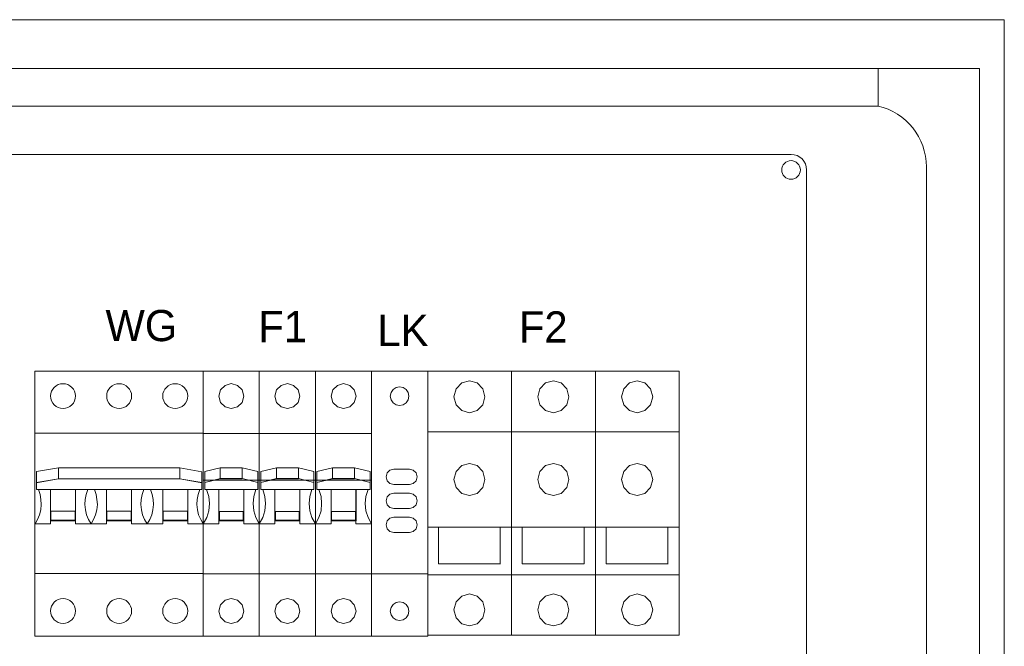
# Model space of a CAD drawing. Header units: millimetres. Extents: x 730 to 10409, y 1134 to 11940.
# Tile 12 of 49: x 2389 to 2642, y 6402 to 6563. Entities that reach past the tile are written whole.
import ezdxf

# ---------------------------------------------------------------- set-up
doc = ezdxf.new("R2010")
doc.units = ezdxf.units.MM
doc.layers.add('30', color=7, linetype='Continuous')
doc.layers.add('45', color=7, linetype='Continuous')
doc.layers.add('AKCESORIA', color=7, linetype='Continuous', lineweight=5)
doc.layers.add('kontur OBUDOWY', color=7, linetype='Continuous', lineweight=5)

msp = doc.modelspace()

# ---------------------------------------------------------------- linework, layer by layer
at = {"layer": '30', "color": 7, "lineweight": 15}
for p, q in [((2392.76, 6425.45), (2392.76, 6453.77)), ((2392.76, 6453.77), (2392.76, 6453.77)), ((2493.6, 6425.45), (2493.6, 6453.77))]:
    msp.add_line(p, q, dxfattribs=at)
at = {"layer": '45', "color": 7, "lineweight": 15}
for p, q in [((2435.96, 6404.59), (2435.96, 6472.59)), ((2493.6, 6472.59), (2493.6, 6404.59)), ((2493.6, 6472.59), (2493.6, 6404.59)), ((2392.76, 6456.64), (2435.96, 6456.64)), ((2394, 6456.64), (2394, 6456.64))]:
    msp.add_line(p, q, dxfattribs=at)
for points in [[(2392.76, 6472.59), (2435.96, 6472.59), (2435.96, 6404.59), (2392.76, 6404.59), (2392.76, 6472.59)], [(2392.76, 6472.59), (2392.76, 6472.59), (2392.76, 6404.59), (2392.76, 6404.59), (2392.76, 6472.59)], [(2435.96, 6472.59), (2450.36, 6472.59), (2450.36, 6404.59), (2435.96, 6404.59), (2435.96, 6472.59)], [(2450.36, 6472.59), (2464.76, 6472.59), (2464.76, 6404.59), (2450.36, 6404.59), (2450.36, 6472.59)], [(2464.76, 6472.59), (2479.16, 6472.59), (2479.16, 6404.59), (2464.76, 6404.59), (2464.76, 6472.59)], [(2479.17, 6404.59), (2493.58, 6404.59), (2493.58, 6472.59), (2479.17, 6472.59), (2479.17, 6404.59)], [(2435.96, 6456.61), (2450.36, 6456.61), (2450.36, 6444.61), (2435.96, 6444.61), (2435.96, 6456.61)], [(2450.36, 6456.61), (2464.76, 6456.61), (2464.76, 6444.61), (2450.36, 6444.61), (2450.36, 6456.61)], [(2464.76, 6456.61), (2479.16, 6456.61), (2479.16, 6444.61), (2464.76, 6444.61), (2464.76, 6456.61)], [(2398.78, 6447.78), (2393.19, 6446.83), (2393.19, 6443.93), (2398.78, 6444.97), (2398.78, 6447.78)], [(2398.78, 6447.78), (2429.94, 6447.78), (2429.94, 6444.97), (2398.78, 6444.97), (2398.78, 6447.78)], [(2429.93, 6447.78), (2429.93, 6444.97), (2435.57, 6444.02), (2435.57, 6446.75), (2429.93, 6447.78)], [(2440.34, 6447.81), (2436.34, 6446.86), (2436.34, 6444.04), (2440.34, 6444.99), (2440.34, 6447.81)], [(2440.33, 6447.81), (2445.98, 6447.81), (2445.98, 6444.99), (2440.33, 6444.99), (2440.33, 6447.81)], [(2445.98, 6447.81), (2445.98, 6445.03), (2449.98, 6443.98), (2449.98, 6446.86), (2445.98, 6447.81)], [(2454.74, 6447.81), (2450.74, 6446.86), (2450.74, 6444.04), (2454.74, 6444.99), (2454.74, 6447.81)], [(2454.74, 6447.81), (2460.38, 6447.81), (2460.38, 6444.99), (2454.74, 6444.99), (2454.74, 6447.81)], [(2460.38, 6447.81), (2460.38, 6445.03), (2464.38, 6443.98), (2464.38, 6446.86), (2460.38, 6447.81)], [(2469.14, 6447.81), (2465.14, 6446.86), (2465.14, 6444.04), (2469.14, 6444.99), (2469.14, 6447.81)], [(2469.14, 6447.81), (2474.79, 6447.81), (2474.79, 6444.99), (2469.14, 6444.99), (2469.14, 6447.81)], [(2474.78, 6447.81), (2474.78, 6445.03), (2478.78, 6443.98), (2478.78, 6446.86), (2474.78, 6447.81)], [(2429.94, 6444.97), (2398.78, 6444.97), (2393.19, 6444.02), (2393.19, 6442.2), (2435.57, 6442.2), (2435.57, 6443.89), (2429.94, 6444.97)], [(2445.98, 6445), (2440.37, 6445), (2436.34, 6444.05), (2436.34, 6442.18), (2449.98, 6442.18), (2449.98, 6443.98), (2445.98, 6445)], [(2460.38, 6445), (2454.77, 6445), (2450.74, 6444.05), (2450.74, 6442.18), (2464.38, 6442.18), (2464.38, 6443.98), (2460.38, 6445)], [(2474.78, 6445), (2469.17, 6445), (2465.14, 6444.05), (2465.14, 6442.18), (2478.78, 6442.18), (2478.78, 6443.98), (2474.78, 6445)], [(2396.74, 6442.2), (2403.16, 6442.2), (2403.16, 6434.19), (2396.74, 6434.19), (2396.74, 6442.2)], [(2411.17, 6442.2), (2417.59, 6442.2), (2417.59, 6434.19), (2411.17, 6434.19), (2411.17, 6442.2)], [(2425.56, 6442.2), (2431.97, 6442.2), (2431.97, 6434.19), (2425.56, 6434.19), (2425.56, 6442.2)], [(2439.95, 6442.21), (2446.36, 6442.21), (2446.36, 6434.2), (2439.95, 6434.2), (2439.95, 6442.21)], [(2454.36, 6442.21), (2460.76, 6442.21), (2460.76, 6434.2), (2454.36, 6434.2), (2454.36, 6442.21)], [(2468.76, 6442.21), (2475.17, 6442.21), (2475.17, 6434.2), (2468.76, 6434.2), (2468.76, 6442.21)], [(2396.87, 6436.62), (2403.07, 6436.62), (2403.07, 6434.32), (2396.87, 6434.32), (2396.87, 6436.62)], [(2411.26, 6436.62), (2417.46, 6436.62), (2417.46, 6434.32), (2411.26, 6434.32), (2411.26, 6436.62)], [(2425.69, 6436.62), (2431.89, 6436.62), (2431.89, 6434.32), (2425.69, 6434.32), (2425.69, 6436.62)], [(2440.11, 6436.61), (2446.2, 6436.61), (2446.2, 6434.36), (2440.11, 6434.36), (2440.11, 6436.61)], [(2454.51, 6436.61), (2460.61, 6436.61), (2460.61, 6434.36), (2454.51, 6434.36), (2454.51, 6436.61)], [(2468.92, 6436.61), (2475.01, 6436.61), (2475.01, 6434.36), (2468.92, 6434.36), (2468.92, 6436.61)]]:
    msp.add_lwpolyline(points, close=True, dxfattribs=at)
for points in [[(2392.76, 6472.59), (2435.96, 6472.59), (2435.96, 6404.59), (2392.76, 6404.59), (2392.76, 6472.59)], [(2435.96, 6472.59), (2450.36, 6472.59), (2450.36, 6404.59), (2435.96, 6404.59), (2435.96, 6472.59)], [(2450.36, 6472.59), (2464.76, 6472.59), (2464.76, 6404.59), (2450.36, 6404.59), (2450.36, 6472.59)], [(2464.76, 6472.59), (2479.16, 6472.59), (2479.16, 6404.59), (2464.76, 6404.59), (2464.76, 6472.59)], [(2479.17, 6404.59), (2493.58, 6404.59), (2493.58, 6472.59), (2479.17, 6472.59), (2479.17, 6404.59)], [(2493.6, 6472.59), (2515.11, 6472.59), (2515.11, 6404.85), (2493.6, 6404.85), (2493.6, 6472.59)], [(2515.11, 6472.59), (2536.63, 6472.59), (2536.63, 6404.85), (2515.11, 6404.85), (2515.11, 6472.59)], [(2536.63, 6472.59), (2558.14, 6472.59), (2558.14, 6404.85), (2536.63, 6404.85), (2536.63, 6472.59)], [(2403.2, 6466.22), (2403.12, 6466.82), (2402.94, 6467.42), (2402.64, 6467.97), (2402.26, 6468.44), (2401.75, 6468.87), (2401.23, 6469.17), (2400.63, 6469.34), (2399.99, 6469.38), (2399.35, 6469.34), (2398.75, 6469.17), (2398.2, 6468.87), (2397.73, 6468.44), (2397.34, 6467.97), (2397.04, 6467.42), (2396.87, 6466.82), (2396.79, 6466.22), (2396.87, 6465.58), (2397.04, 6464.98), (2397.34, 6464.42), (2397.73, 6463.95), (2398.2, 6463.53), (2398.75, 6463.23), (2399.35, 6463.06), (2399.99, 6463.01), (2400.63, 6463.06), (2401.23, 6463.23), (2401.75, 6463.53), (2402.26, 6463.95), (2402.64, 6464.42), (2402.94, 6464.98), (2403.12, 6465.58), (2403.2, 6466.22)], [(2417.57, 6466.22), (2417.53, 6466.82), (2417.31, 6467.42), (2417.01, 6467.97), (2416.63, 6468.44), (2416.16, 6468.87), (2415.6, 6469.17), (2415, 6469.34), (2414.36, 6469.38), (2413.76, 6469.34), (2413.16, 6469.17), (2412.61, 6468.87), (2412.09, 6468.44), (2411.71, 6467.97), (2411.41, 6467.42), (2411.24, 6466.82), (2411.19, 6466.22), (2411.24, 6465.58), (2411.41, 6464.98), (2411.71, 6464.42), (2412.09, 6463.95), (2412.61, 6463.53), (2413.16, 6463.23), (2413.76, 6463.06), (2414.36, 6463.01), (2415, 6463.06), (2415.6, 6463.23), (2416.16, 6463.53), (2416.63, 6463.95), (2417.01, 6464.42), (2417.31, 6464.98), (2417.53, 6465.58), (2417.57, 6466.22)], [(2431.98, 6466.22), (2431.9, 6466.82), (2431.72, 6467.42), (2431.42, 6467.97), (2431.04, 6468.44), (2430.53, 6468.87), (2429.97, 6469.17), (2429.37, 6469.34), (2428.77, 6469.38), (2428.13, 6469.34), (2427.53, 6469.17), (2426.98, 6468.87), (2426.5, 6468.44), (2426.12, 6467.97), (2425.82, 6467.42), (2425.61, 6466.82), (2425.56, 6466.22), (2425.61, 6465.58), (2425.82, 6464.98), (2426.12, 6464.42), (2426.5, 6463.95), (2426.98, 6463.53), (2427.53, 6463.23), (2428.13, 6463.06), (2428.77, 6463.01), (2429.37, 6463.06), (2429.97, 6463.23), (2430.53, 6463.53), (2431.04, 6463.95), (2431.42, 6464.42), (2431.72, 6464.98), (2431.9, 6465.58), (2431.98, 6466.22)], [(2446.36, 6466.2), (2445.92, 6467.78), (2444.74, 6468.95), (2443.16, 6469.39), (2441.57, 6468.95), (2440.4, 6467.78), (2439.95, 6466.2), (2440.4, 6464.58), (2441.57, 6463.41), (2443.16, 6463), (2444.74, 6463.41), (2445.92, 6464.58), (2446.36, 6466.2)], [(2460.76, 6466.2), (2460.32, 6467.78), (2459.15, 6468.95), (2457.56, 6469.39), (2455.97, 6468.95), (2454.8, 6467.78), (2454.36, 6466.2), (2454.8, 6464.58), (2455.97, 6463.41), (2457.56, 6463), (2459.15, 6463.41), (2460.32, 6464.58), (2460.76, 6466.2)], [(2475.17, 6466.2), (2474.72, 6467.78), (2473.55, 6468.95), (2471.96, 6469.39), (2470.38, 6468.95), (2469.2, 6467.78), (2468.76, 6466.2), (2469.2, 6464.58), (2470.38, 6463.41), (2471.96, 6463), (2473.55, 6463.41), (2474.72, 6464.58), (2475.17, 6466.2)], [(2488.76, 6466.17), (2488.58, 6465.24), (2488.06, 6464.47), (2487.29, 6463.95), (2486.37, 6463.77), (2485.45, 6463.95), (2484.67, 6464.47), (2484.15, 6465.24), (2483.97, 6466.17), (2484.15, 6467.08), (2484.67, 6467.86), (2485.45, 6468.38), (2486.37, 6468.56), (2487.29, 6468.38), (2488.06, 6467.86), (2488.58, 6467.08), (2488.76, 6466.17)], [(2500.3, 6466.01), (2500.85, 6468.06), (2502.29, 6469.57), (2504.3, 6470.12), (2506.27, 6469.57), (2507.73, 6468.06), (2508.27, 6466.01), (2507.73, 6463.96), (2506.27, 6462.46), (2504.3, 6461.91), (2502.29, 6462.46), (2500.85, 6463.96), (2500.3, 6466.01)], [(2521.82, 6466.01), (2522.36, 6468.06), (2523.81, 6469.57), (2525.81, 6470.12), (2527.78, 6469.57), (2529.24, 6468.06), (2529.79, 6466.01), (2529.24, 6463.96), (2527.78, 6462.46), (2525.81, 6461.91), (2523.81, 6462.46), (2522.36, 6463.96), (2521.82, 6466.01)], [(2543.33, 6466.01), (2543.88, 6468.06), (2545.32, 6469.57), (2547.33, 6470.12), (2549.3, 6469.57), (2550.76, 6468.06), (2551.3, 6466.01), (2550.76, 6463.96), (2549.3, 6462.46), (2547.33, 6461.91), (2545.32, 6462.46), (2543.88, 6463.96), (2543.33, 6466.01)], [(2435.96, 6456.61), (2450.36, 6456.61), (2450.36, 6444.61), (2435.96, 6444.61), (2435.96, 6456.61)], [(2450.36, 6456.61), (2464.76, 6456.61), (2464.76, 6444.61), (2450.36, 6444.61), (2450.36, 6456.61)], [(2464.76, 6456.61), (2479.16, 6456.61), (2479.16, 6444.61), (2464.76, 6444.61), (2464.76, 6456.61)], [(2493.58, 6457.05), (2515, 6457.05)], [(2515.09, 6457.05), (2536.52, 6457.05)], [(2536.61, 6457.05), (2558.03, 6457.05)], [(2500.3, 6444.78), (2500.85, 6446.84), (2502.29, 6448.34), (2504.3, 6448.87), (2506.27, 6448.34), (2507.73, 6446.84), (2508.27, 6444.78), (2507.73, 6442.72), (2506.27, 6441.22), (2504.3, 6440.68), (2502.29, 6441.22), (2500.85, 6442.72), (2500.3, 6444.78)], [(2521.82, 6444.78), (2522.36, 6446.84), (2523.81, 6448.34), (2525.81, 6448.87), (2527.78, 6448.34), (2529.24, 6446.84), (2529.79, 6444.78), (2529.24, 6442.72), (2527.78, 6441.22), (2525.81, 6440.68), (2523.81, 6441.22), (2522.36, 6442.72), (2521.82, 6444.78)], [(2543.33, 6444.78), (2543.88, 6446.84), (2545.32, 6448.34), (2547.33, 6448.87), (2549.3, 6448.34), (2550.76, 6446.84), (2551.3, 6444.78), (2550.76, 6442.72), (2549.3, 6441.22), (2547.33, 6440.68), (2545.32, 6441.22), (2543.88, 6442.72), (2543.33, 6444.78)], [(2398.78, 6447.78), (2393.19, 6446.83), (2393.19, 6443.93), (2398.78, 6444.97), (2398.78, 6447.78)], [(2398.78, 6447.78), (2429.94, 6447.78), (2429.94, 6444.97), (2398.78, 6444.97), (2398.78, 6447.78)], [(2429.93, 6447.78), (2429.93, 6444.97), (2435.57, 6444.02), (2435.57, 6446.75), (2429.93, 6447.78)], [(2440.34, 6447.81), (2436.34, 6446.86), (2436.34, 6444.04), (2440.34, 6444.99), (2440.34, 6447.81)], [(2440.33, 6447.81), (2445.98, 6447.81), (2445.98, 6444.99), (2440.33, 6444.99), (2440.33, 6447.81)], [(2445.98, 6447.81), (2445.98, 6445.03), (2449.98, 6443.98), (2449.98, 6446.86), (2445.98, 6447.81)], [(2454.74, 6447.81), (2450.74, 6446.86), (2450.74, 6444.04), (2454.74, 6444.99), (2454.74, 6447.81)], [(2454.74, 6447.81), (2460.38, 6447.81), (2460.38, 6444.99), (2454.74, 6444.99), (2454.74, 6447.81)], [(2460.38, 6447.81), (2460.38, 6445.03), (2464.38, 6443.98), (2464.38, 6446.86), (2460.38, 6447.81)], [(2469.14, 6447.81), (2465.14, 6446.86), (2465.14, 6444.04), (2469.14, 6444.99), (2469.14, 6447.81)], [(2469.14, 6447.81), (2474.79, 6447.81), (2474.79, 6444.99), (2469.14, 6444.99), (2469.14, 6447.81)], [(2474.78, 6447.81), (2474.78, 6445.03), (2478.78, 6443.98), (2478.78, 6446.86), (2474.78, 6447.81)], [(2484.86, 6443.48), (2483.87, 6443.75), (2483.13, 6444.48), (2482.87, 6445.48), (2483.13, 6446.48), (2483.87, 6447.22), (2484.86, 6447.48)], [(2488.86, 6447.48), (2484.86, 6447.48)], [(2488.86, 6447.48), (2489.86, 6447.22), (2490.6, 6446.48), (2490.86, 6445.48), (2490.6, 6444.48), (2489.86, 6443.75), (2488.86, 6443.48)], [(2429.94, 6444.97), (2398.78, 6444.97), (2393.19, 6444.02), (2393.19, 6442.2), (2435.57, 6442.2), (2435.57, 6443.89), (2429.94, 6444.97)], [(2445.98, 6445), (2440.37, 6445), (2436.34, 6444.05), (2436.34, 6442.18), (2449.98, 6442.18), (2449.98, 6443.98), (2445.98, 6445)], [(2460.38, 6445), (2454.77, 6445), (2450.74, 6444.05), (2450.74, 6442.18), (2464.38, 6442.18), (2464.38, 6443.98), (2460.38, 6445)], [(2474.78, 6445), (2469.17, 6445), (2465.14, 6444.05), (2465.14, 6442.18), (2478.78, 6442.18), (2478.78, 6443.98), (2474.78, 6445)], [(2488.86, 6443.49), (2484.86, 6443.49)], [(2392.8, 6433.37), (2393.45, 6434.54), (2393.93, 6435.75), (2394.27, 6437.01), (2394.36, 6438.35), (2394.32, 6439.65), (2394.1, 6440.95), (2393.67, 6442.2)], [(2396.74, 6442.2), (2403.16, 6442.2), (2403.16, 6434.19), (2396.74, 6434.19), (2396.74, 6442.2)], [(2396.79, 6442.2), (2396.79, 6433.37)], [(2403.2, 6433.37), (2403.2, 6442.2)], [(2406.32, 6442.2), (2405.89, 6440.95), (2405.63, 6439.65), (2405.58, 6438.35), (2405.71, 6437.01), (2406.02, 6435.75), (2406.54, 6434.54), (2407.19, 6433.37)], [(2407.19, 6433.37), (2407.84, 6434.54), (2408.31, 6435.75), (2408.66, 6437.01), (2408.79, 6438.35), (2408.7, 6439.65), (2408.49, 6440.95), (2408.05, 6442.2)], [(2411.17, 6442.2), (2417.59, 6442.2), (2417.59, 6434.19), (2411.17, 6434.19), (2411.17, 6442.2)], [(2411.17, 6442.2), (2411.17, 6433.37)], [(2417.58, 6433.37), (2417.58, 6442.2)], [(2420.71, 6442.2), (2420.27, 6440.95), (2420.01, 6439.65), (2419.97, 6438.35), (2420.1, 6437.01), (2420.4, 6435.75), (2420.92, 6434.54), (2421.57, 6433.37)], [(2421.57, 6433.37), (2422.22, 6434.54), (2422.74, 6435.75), (2423.05, 6437.01), (2423.18, 6438.35), (2423.09, 6439.65), (2422.87, 6440.95), (2422.44, 6442.2)], [(2425.56, 6442.2), (2431.97, 6442.2), (2431.97, 6434.19), (2425.56, 6434.19), (2425.56, 6442.2)], [(2425.56, 6442.2), (2425.56, 6433.37)], [(2431.97, 6433.37), (2431.97, 6442.2)], [(2435.09, 6442.2), (2434.66, 6440.95), (2434.44, 6439.65), (2434.35, 6438.35), (2434.48, 6437.01), (2434.79, 6435.75), (2435.31, 6434.54), (2435.96, 6433.37)], [(2435.96, 6433.41), (2436.85, 6435.03), (2437.39, 6436.77), (2437.55, 6438.6), (2437.39, 6440.44), (2436.81, 6442.21)], [(2439.95, 6442.21), (2446.36, 6442.21), (2446.36, 6434.2), (2439.95, 6434.2), (2439.95, 6442.21)], [(2439.95, 6442.21), (2439.95, 6433.41)], [(2446.36, 6433.41), (2446.36, 6442.21)], [(2449.47, 6442.21), (2448.93, 6440.44), (2448.74, 6438.6), (2448.93, 6436.77), (2449.47, 6435.03), (2450.36, 6433.41)], [(2450.36, 6433.41), (2451.25, 6435.03), (2451.79, 6436.77), (2451.95, 6438.6), (2451.79, 6440.44), (2451.22, 6442.21)], [(2454.36, 6442.21), (2460.76, 6442.21), (2460.76, 6434.2), (2454.36, 6434.2), (2454.36, 6442.21)], [(2454.36, 6442.21), (2454.36, 6433.41)], [(2460.76, 6433.41), (2460.76, 6442.21)], [(2463.87, 6442.21), (2463.33, 6440.44), (2463.14, 6438.6), (2463.33, 6436.77), (2463.87, 6435.03), (2464.76, 6433.41)], [(2464.76, 6433.41), (2465.65, 6435.03), (2466.19, 6436.77), (2466.35, 6438.6), (2466.19, 6440.44), (2465.62, 6442.21)], [(2468.76, 6442.21), (2475.17, 6442.21), (2475.17, 6434.2), (2468.76, 6434.2), (2468.76, 6442.21)], [(2468.76, 6442.21), (2468.76, 6433.41)], [(2475.16, 6433.41), (2475.16, 6442.21)], [(2478.27, 6442.21), (2477.73, 6440.44), (2477.54, 6438.6), (2477.73, 6436.77), (2478.27, 6435.03), (2479.16, 6433.41)], [(2484.86, 6437.31), (2483.87, 6437.58), (2483.13, 6438.31), (2482.87, 6439.31), (2483.13, 6440.32), (2483.87, 6441.05), (2484.86, 6441.31)], [(2488.86, 6441.31), (2484.86, 6441.31)], [(2488.86, 6441.31), (2489.86, 6441.05), (2490.6, 6440.32), (2490.86, 6439.31), (2490.6, 6438.31), (2489.86, 6437.58), (2488.86, 6437.31)], [(2396.87, 6436.62), (2403.07, 6436.62), (2403.07, 6434.32), (2396.87, 6434.32), (2396.87, 6436.62)], [(2411.26, 6436.62), (2417.46, 6436.62), (2417.46, 6434.32), (2411.26, 6434.32), (2411.26, 6436.62)], [(2425.69, 6436.62), (2431.89, 6436.62), (2431.89, 6434.32), (2425.69, 6434.32), (2425.69, 6436.62)], [(2440.11, 6436.61), (2446.2, 6436.61), (2446.2, 6434.36), (2440.11, 6434.36), (2440.11, 6436.61)], [(2454.51, 6436.61), (2460.61, 6436.61), (2460.61, 6434.36), (2454.51, 6434.36), (2454.51, 6436.61)], [(2468.92, 6436.61), (2475.01, 6436.61), (2475.01, 6434.36), (2468.92, 6434.36), (2468.92, 6436.61)], [(2488.86, 6437.32), (2484.86, 6437.32)], [(2392.8, 6433.37), (2396.79, 6433.37)], [(2403.2, 6433.37), (2411.17, 6433.37)], [(2417.58, 6433.37), (2425.56, 6433.37)], [(2431.97, 6433.37), (2435.96, 6433.37)], [(2435.96, 6433.41), (2439.96, 6433.41)], [(2446.36, 6433.41), (2450.36, 6433.41)], [(2450.36, 6433.41), (2454.36, 6433.41)], [(2460.76, 6433.41), (2464.76, 6433.41)], [(2464.76, 6433.41), (2468.76, 6433.41)], [(2475.16, 6433.41), (2479.16, 6433.41)], [(2484.86, 6431.15), (2483.87, 6431.42), (2483.13, 6432.14), (2482.87, 6433.14), (2483.13, 6434.15), (2483.87, 6434.88), (2484.86, 6435.15)], [(2488.86, 6435.15), (2484.86, 6435.15)], [(2488.86, 6435.15), (2489.86, 6434.88), (2490.6, 6434.15), (2490.86, 6433.14), (2490.6, 6432.14), (2489.86, 6431.42), (2488.86, 6431.15)], [(2488.86, 6431.15), (2484.86, 6431.15)], [(2515, 6432.56), (2493.58, 6432.56)], [(2496.34, 6423.13), (2496.34, 6432.56)], [(2512.2, 6432.56), (2512.2, 6423.13)], [(2536.52, 6432.56), (2515.09, 6432.56)], [(2517.85, 6423.13), (2517.85, 6432.56)], [(2533.71, 6432.56), (2533.71, 6423.13)], [(2558.03, 6432.56), (2536.61, 6432.56)], [(2539.37, 6423.13), (2539.37, 6432.56)], [(2555.23, 6432.56), (2555.23, 6423.13)], [(2512.24, 6423.18), (2496.34, 6423.18)], [(2533.76, 6423.18), (2517.85, 6423.18)], [(2555.27, 6423.18), (2539.37, 6423.18)], [(2435.96, 6420.62), (2392.76, 6420.62)], [(2450.36, 6420.6), (2435.96, 6420.6)], [(2464.76, 6420.6), (2450.36, 6420.6)], [(2479.16, 6420.6), (2464.76, 6420.6)], [(2493.57, 6420.59), (2479.17, 6420.59)], [(2515, 6420.3), (2493.58, 6420.3)], [(2536.52, 6420.3), (2515.09, 6420.3)], [(2558.03, 6420.3), (2536.61, 6420.3)], [(2500.3, 6411.31), (2500.85, 6413.36), (2502.29, 6414.85), (2504.3, 6415.41), (2506.27, 6414.85), (2507.73, 6413.36), (2508.27, 6411.31), (2507.73, 6409.26), (2506.27, 6407.75), (2504.3, 6407.2), (2502.29, 6407.75), (2500.85, 6409.26), (2500.3, 6411.31)], [(2521.82, 6411.31), (2522.36, 6413.36), (2523.81, 6414.85), (2525.81, 6415.41), (2527.78, 6414.85), (2529.24, 6413.36), (2529.79, 6411.31), (2529.24, 6409.26), (2527.78, 6407.75), (2525.81, 6407.2), (2523.81, 6407.75), (2522.36, 6409.26), (2521.82, 6411.31)], [(2543.33, 6411.31), (2543.88, 6413.36), (2545.32, 6414.85), (2547.33, 6415.41), (2549.3, 6414.85), (2550.76, 6413.36), (2551.3, 6411.31), (2550.76, 6409.26), (2549.3, 6407.75), (2547.33, 6407.2), (2545.32, 6407.75), (2543.88, 6409.26), (2543.33, 6411.31)], [(2403.2, 6411.04), (2403.12, 6411.64), (2402.94, 6412.24), (2402.64, 6412.79), (2402.26, 6413.31), (2401.75, 6413.69), (2401.23, 6413.99), (2400.63, 6414.16), (2399.99, 6414.25), (2399.35, 6414.16), (2398.75, 6413.99), (2398.2, 6413.69), (2397.73, 6413.31), (2397.34, 6412.79), (2397.04, 6412.24), (2396.87, 6411.64), (2396.79, 6411.04), (2396.87, 6410.4), (2397.04, 6409.8), (2397.34, 6409.24), (2397.73, 6408.77), (2398.2, 6408.39), (2398.75, 6408.09), (2399.35, 6407.88), (2399.99, 6407.83), (2400.63, 6407.88), (2401.23, 6408.09), (2401.75, 6408.39), (2402.26, 6408.77), (2402.64, 6409.24), (2402.94, 6409.8), (2403.12, 6410.4), (2403.2, 6411.04)], [(2417.57, 6411.04), (2417.53, 6411.64), (2417.31, 6412.24), (2417.01, 6412.79), (2416.63, 6413.31), (2416.16, 6413.69), (2415.6, 6413.99), (2415, 6414.16), (2414.36, 6414.25), (2413.76, 6414.16), (2413.16, 6413.99), (2412.61, 6413.69), (2412.09, 6413.31), (2411.71, 6412.79), (2411.41, 6412.24), (2411.24, 6411.64), (2411.19, 6411.04), (2411.24, 6410.4), (2411.41, 6409.8), (2411.71, 6409.24), (2412.09, 6408.77), (2412.61, 6408.39), (2413.16, 6408.09), (2413.76, 6407.88), (2414.36, 6407.83), (2415, 6407.88), (2415.6, 6408.09), (2416.16, 6408.39), (2416.63, 6408.77), (2417.01, 6409.24), (2417.31, 6409.8), (2417.53, 6410.4), (2417.57, 6411.04)], [(2431.98, 6411.04), (2431.9, 6411.64), (2431.72, 6412.24), (2431.42, 6412.79), (2431.04, 6413.31), (2430.53, 6413.69), (2429.97, 6413.99), (2429.37, 6414.16), (2428.77, 6414.25), (2428.13, 6414.16), (2427.53, 6413.99), (2426.98, 6413.69), (2426.5, 6413.31), (2426.12, 6412.79), (2425.82, 6412.24), (2425.61, 6411.64), (2425.56, 6411.04), (2425.61, 6410.4), (2425.82, 6409.8), (2426.12, 6409.24), (2426.5, 6408.77), (2426.98, 6408.39), (2427.53, 6408.09), (2428.13, 6407.88), (2428.77, 6407.83), (2429.37, 6407.88), (2429.97, 6408.09), (2430.53, 6408.39), (2431.04, 6408.77), (2431.42, 6409.24), (2431.72, 6409.8), (2431.9, 6410.4), (2431.98, 6411.04)], [(2446.36, 6411.01), (2445.92, 6412.62), (2444.74, 6413.79), (2443.16, 6414.21), (2441.57, 6413.79), (2440.4, 6412.62), (2439.95, 6411.01), (2440.4, 6409.43), (2441.57, 6408.26), (2443.16, 6407.81), (2444.74, 6408.26), (2445.92, 6409.43), (2446.36, 6411.01)], [(2460.76, 6411.01), (2460.32, 6412.62), (2459.15, 6413.79), (2457.56, 6414.21), (2455.97, 6413.79), (2454.8, 6412.62), (2454.36, 6411.01), (2454.8, 6409.43), (2455.97, 6408.26), (2457.56, 6407.81), (2459.15, 6408.26), (2460.32, 6409.43), (2460.76, 6411.01)], [(2475.17, 6411.01), (2474.72, 6412.62), (2473.55, 6413.79), (2471.96, 6414.21), (2470.38, 6413.79), (2469.2, 6412.62), (2468.76, 6411.01), (2469.2, 6409.43), (2470.38, 6408.26), (2471.96, 6407.81), (2473.55, 6408.26), (2474.72, 6409.43), (2475.17, 6411.01)], [(2488.76, 6410.98), (2488.58, 6410.06), (2488.06, 6409.29), (2487.29, 6408.76), (2486.37, 6408.58), (2485.45, 6408.76), (2484.67, 6409.29), (2484.15, 6410.06), (2483.97, 6410.98), (2484.15, 6411.9), (2484.67, 6412.68), (2485.45, 6413.2), (2486.37, 6413.39), (2487.29, 6413.2), (2488.06, 6412.68), (2488.58, 6411.9), (2488.76, 6410.98)]]:
    msp.add_lwpolyline(points, dxfattribs=at)
at = {"layer": 'AKCESORIA'}
for p, q in [((2353.67, 6528.24), (2586.81, 6528.24)), ((2590.81, 6524.24), (2590.81, 6213.31))]:
    msp.add_line(p, q, dxfattribs=at)
msp.add_circle((2586.81, 6524.24), 2.4, dxfattribs=at)
msp.add_arc((2586.81, 6524.24), 4, 0, 90, dxfattribs=at)
at = {"layer": 'kontur OBUDOWY', "color": 0}
for p, q in [((2301.13, 6562.81), (2621.13, 6562.81)), ((2641.54, 6562.81), (2641.54, 6092.24))]:
    msp.add_line(p, q, dxfattribs=at)
at = {"layer": 'kontur OBUDOWY'}
for p, q in [((2621.13, 6562.81), (2641.54, 6562.81)), ((2620.89, 6550.25), (2635.13, 6550.25)), ((2587.48, 6540.65), (2609.13, 6540.65))]:
    msp.add_line(p, q, dxfattribs=at)
at = {"layer": 'kontur OBUDOWY', "color": 7}
for p, q in [((2301.17, 6550.25), (2425.75, 6550.25)), ((2425.75, 6550.25), (2619.52, 6550.25)), ((2614.72, 6550.25), (2588.72, 6550.25)), ((2635.13, 6386.24), (2635.13, 6550.25)), ((2334.76, 6540.65), (2425.75, 6540.65)), ((2425.75, 6540.65), (2587.48, 6540.65)), ((2621.53, 6128.87), (2621.53, 6525.06))]:
    msp.add_line(p, q, dxfattribs=at)
at = {"layer": 'kontur OBUDOWY', "color": 7, "ltscale": 0.3}
msp.add_line((2609.13, 6550.25), (2609.13, 6540.65), dxfattribs=at)
at = {"layer": 'kontur OBUDOWY', "color": 7, "ltscale": 0.2}
msp.add_line((2609.13, 6550.25), (2609.13, 6543.85), dxfattribs=at)
at = {"layer": 'kontur OBUDOWY', "color": 7, "ltscale": 0.12233}
msp.add_line((2614.72, 6550.25), (2618.64, 6550.25), dxfattribs=at)
at = {"layer": 'kontur OBUDOWY', "color": 7, "ltscale": 0.01637}
msp.add_line((2619.16, 6550.25), (2618.64, 6550.25), dxfattribs=at)
at = {"layer": 'kontur OBUDOWY', "color": 7, "ltscale": 0.053978}
msp.add_line((2620.89, 6550.25), (2619.16, 6550.25), dxfattribs=at)
at = {"layer": 'kontur OBUDOWY', "color": 7, "ltscale": 0.05}
msp.add_line((2619.52, 6550.25), (2621.12, 6550.25), dxfattribs=at)
at = {"layer": 'kontur OBUDOWY', "color": 7, "ltscale": 0.007323}
msp.add_line((2621.12, 6550.25), (2620.89, 6550.25), dxfattribs=at)
at = {"layer": 'kontur OBUDOWY', "color": 7, "ltscale": 0.1}
msp.add_line((2609.13, 6543.85), (2609.13, 6540.65), dxfattribs=at)
at = {"layer": 'kontur OBUDOWY', "color": 7}
msp.add_arc((2605.53, 6525.06), 16, 0, 76.9971, dxfattribs=at)

# ---------------------------------------------------------------- texts
at = {"lineweight": 15}
for s, p in [('WG', (2410.88, 6480.3)), ('F1', (2450.1, 6480.03)), ('LK', (2480.66, 6479.06)), ('F2', (2516.97, 6479.95))]:
    msp.add_text(s, height=8, dxfattribs=at).set_placement(p)

doc.saveas('drawing.dxf')
